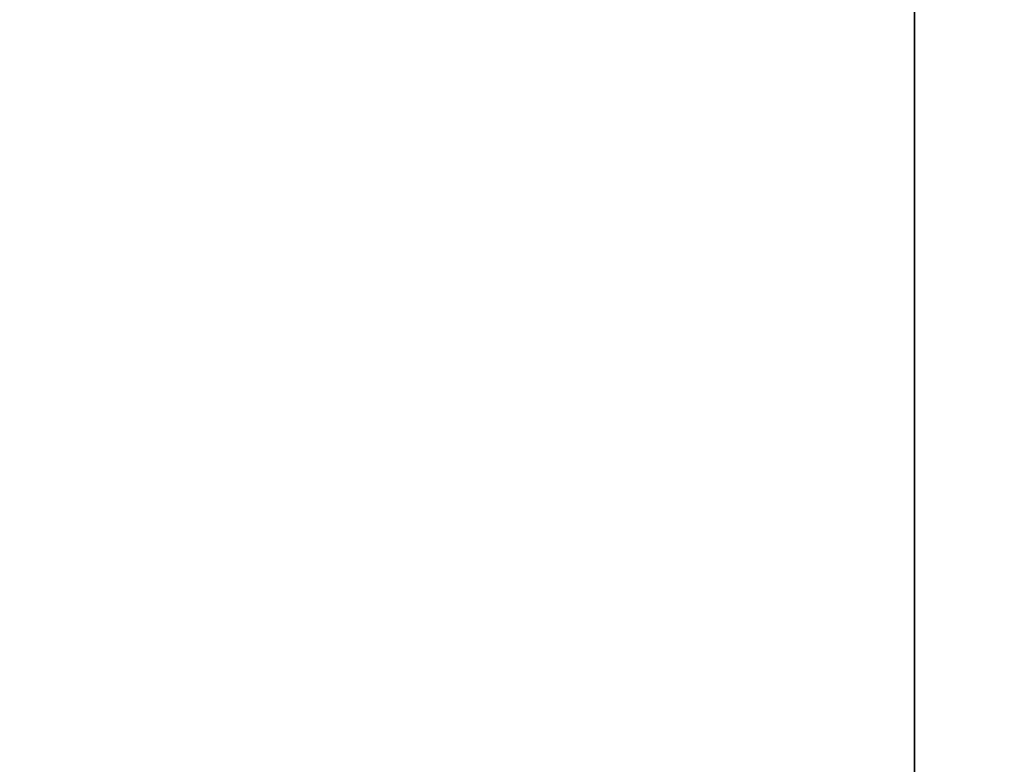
# Model space of a CAD drawing. Header units: millimetres. Extents: x 0 to 160, y 0 to 226.
# Tile 244 of 256: x 68.08089 to 68.08882, y 135.35608 to 135.36208. Entities that reach past the tile are written whole.
import ezdxf

# ---------------------------------------------------------------- set-up
doc = ezdxf.new("R2010")
doc.units = ezdxf.units.MM
doc.header["$LTSCALE"] = 25.4
doc.layers.get('0').update_dxf_attribs({"true_color": 0xff5454})

# ---------------------------------------------------------------- blocks, each defined once
blk = doc.blocks.new('AMALFI-9155-9154.STL')
at = {"color": 18, "true_color": 0x000000}
mesh = blk.add_polyface(dxfattribs=at)
corners = [(-6.704885, 168.8751221, 189.0970306), (-5.9492779, 166.818573, 177.6642914), (-6.704885, 164.9266663, 178.3600159), (-5.9492779, 170.7670288, 188.4012909)]
mesh.append_faces([[corners[k] for k in face] for face in [(0, 1, 2), (1, 0, 3)]], dxfattribs={"vtx0": -1, "color": 18})
at = {"color": 47, "true_color": 0x81703d}
mesh = blk.add_polyface(dxfattribs=at)
corners = [(-2.9941697, 168.5370026, 108.6955795), (-7.3549728, 168.6652832, 107.384491), (-3.4887407, 169.8705444, 106.9412689), (-6.6401601, 167.4003906, 109.1135635)]
mesh.append_faces([[corners[k] for k in face] for face in [(0, 1, 2), (1, 0, 3)]], dxfattribs={"vtx0": -1, "color": 47})
at = {"color": 18, "true_color": 0x000000}
mesh = blk.add_polyface(dxfattribs=at)
corners = [(-7.0989761, 166.8888092, 189.8274841), (-6.704885, 164.9266663, 178.3600159), (-7.0989761, 162.9403534, 179.0904694), (-6.704885, 168.8751221, 189.0970306)]
mesh.append_faces([[corners[k] for k in face] for face in [(0, 1, 2), (1, 0, 3)]], dxfattribs={"vtx0": -1, "color": 18})
at = {"color": 47, "true_color": 0x81703d}
mesh = blk.add_polyface(dxfattribs=at)
corners = [(-6.2317576, 166.8636169, 110.6070175), (-10.1135941, 165.8596039, 109.6801758), (-6.6401601, 167.4003906, 109.1135635), (-9.5853128, 165.3760071, 111.1540833)]
mesh.append_faces([[corners[k] for k in face] for face in [(0, 1, 2), (1, 0, 3)]], dxfattribs={"vtx0": -1, "color": 47})

msp = doc.modelspace()

# ---------------------------------------------------------------- block references
at = {"color": 0}
msp.add_blockref('AMALFI-9155-9154.STL', (74.792984, -32.0426979, -3.1232841), dxfattribs=at)

doc.saveas('drawing.dxf')
